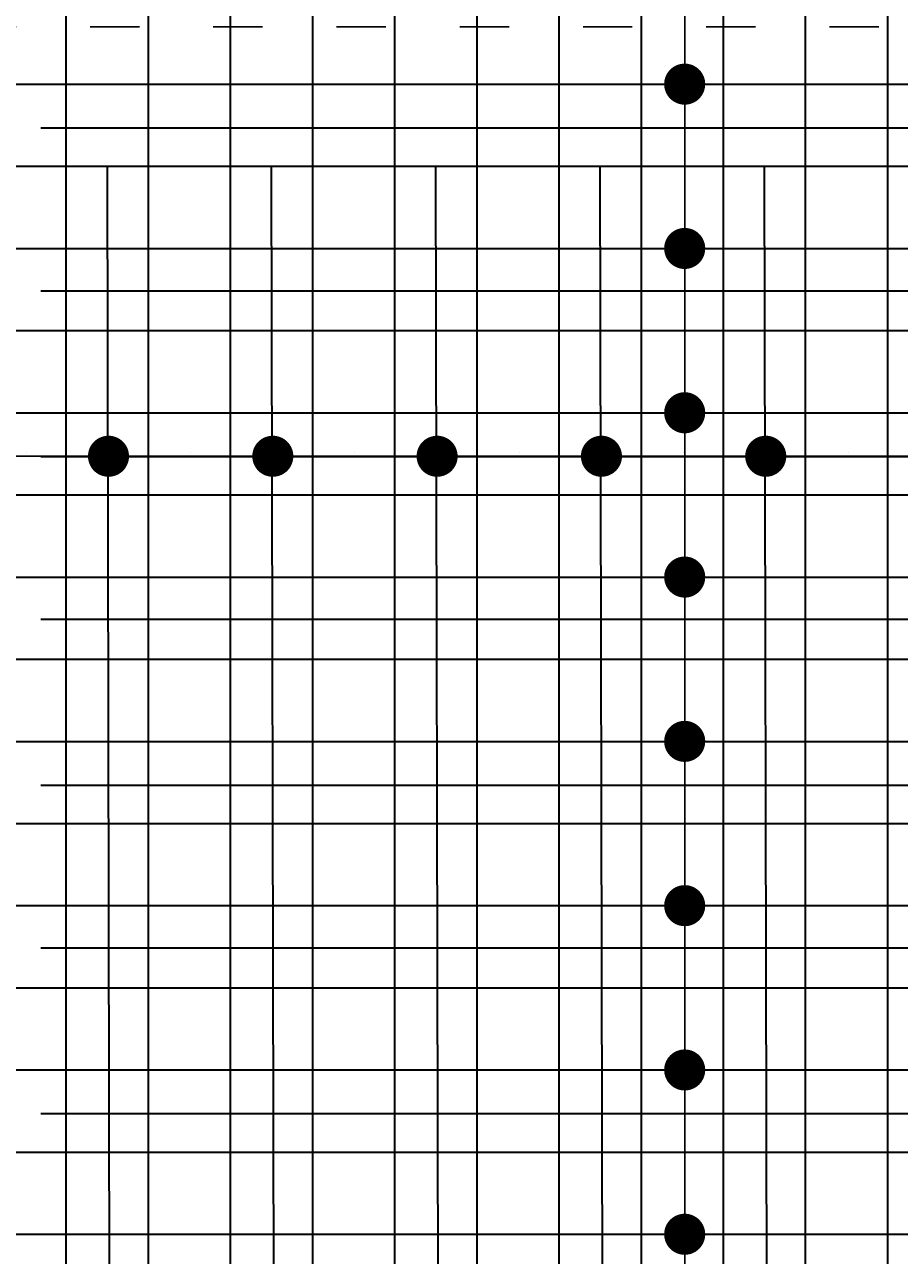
# Model space of a CAD drawing. Header units: millimetres. Extents: x 300938 to 312016, y 11971 to 20881.
# Tile 207 of 239: x 308976 to 309189, y 18688 to 18988. Entities that reach past the tile are written whole.
import ezdxf

# ---------------------------------------------------------------- set-up
doc = ezdxf.new("R2010")
doc.units = ezdxf.units.MM
doc.linetypes.add('ACAD_ISO03W100', pattern=[30, 12, -18])
doc.layers.add('konstrukcja wymiary', color=1, linetype='Continuous', lineweight=13)
doc.layers.add('zbrojenie płyty', color=141, linetype='Continuous', lineweight=35)
doc.layers.add('przerywane', color=6, linetype='ACAD_ISO03W100')
doc.styles.get("Standard").update_dxf_attribs({"font": 'romand.shx', "oblique": 10})
doc.dimstyles.new('kropki', dxfattribs={"dimtxt": 0.001, "dimasz": 10, "dimexe": 1.25, "dimexo": 0.625, "dimgap": 1, "dimtad": 1, "dimtxsty": 'Standard', "dimblk": 'DOT', "dimcen": 2.5, "dimadec": 0, "dimazin": 0, "dimtfac": 1, "dimtmove": 0, "dimatfit": 3, "dimfxl": 1, "dimfxlon": 1, "dimarcsym": 0})

# ---------------------------------------------------------------- blocks, each defined once
blk = doc.blocks.new('_Dot')
at = {"color": 0, "linetype": 'ByBlock', "lineweight": -2}
blk.add_line((-0.5, 0), (-1, 0), dxfattribs=at)
at = {"color": 0, "linetype": 'ByBlock', "const_width": 0.5}
blk.add_lwpolyline([(-0.25, 0, 1), (0.25, 0, 1)], format="xyb", close=True, dxfattribs=at)
blk = doc.blocks.new('*D740')
at = {"layer": 'Defpoints', "color": 0, "transparency": 16777216}
for p in [(309126.56, 19013.24), (309126.56, 18973.24), (309137.19, 18973.24)]:
    blk.add_point(p, dxfattribs=at)
at = {"layer": 'konstrukcja wymiary', "color": 0, "lineweight": -2, "transparency": 16777216}
for p, q in [((309136.19, 19013.24), (309138.44, 19013.24)), ((309137.19, 19003.24), (309137.19, 18983.24)), ((309136.19, 18973.24), (309138.44, 18973.24))]:
    blk.add_line(p, q, dxfattribs=at)
at = {"layer": 'konstrukcja wymiary', "color": 0, "lineweight": -2, "transparency": 16777216, "xscale": 10, "yscale": 10, "zscale": 10}
for p, rotation in [((309137.19, 19013.24), 90), ((309137.19, 18973.24), 270)]:
    blk.add_blockref('_Dot', p, dxfattribs=dict(at, rotation=rotation))
at = {"layer": 'konstrukcja wymiary', "color": 0, "transparency": 16777216, "insert": (309136.19, 18993.24), "char_height": 0.001, "attachment_point": 5, "rotation": 90}
blk.add_mtext('40', dxfattribs=at)
blk = doc.blocks.new('*D741')
at = {"layer": 'Defpoints', "color": 0, "transparency": 16777216}
for p in [(309126.56, 18973.24), (309126.56, 18933.24), (309137.19, 18933.24)]:
    blk.add_point(p, dxfattribs=at)
at = {"layer": 'konstrukcja wymiary', "color": 0, "lineweight": -2, "transparency": 16777216}
for p, q in [((309136.19, 18973.24), (309138.44, 18973.24)), ((309137.19, 18963.24), (309137.19, 18943.24)), ((309136.19, 18933.24), (309138.44, 18933.24))]:
    blk.add_line(p, q, dxfattribs=at)
at = {"layer": 'konstrukcja wymiary', "color": 0, "lineweight": -2, "transparency": 16777216, "xscale": 10, "yscale": 10, "zscale": 10}
for p, rotation in [((309137.19, 18973.24), 90), ((309137.19, 18933.24), 270)]:
    blk.add_blockref('_Dot', p, dxfattribs=dict(at, rotation=rotation))
at = {"layer": 'konstrukcja wymiary', "color": 0, "transparency": 16777216, "insert": (309136.19, 18953.24), "char_height": 0.001, "attachment_point": 5, "rotation": 90}
blk.add_mtext('40', dxfattribs=at)
blk = doc.blocks.new('*D742')
at = {"layer": 'Defpoints', "color": 0, "transparency": 16777216}
for p in [(309126.56, 18933.24), (309126.56, 18893.24), (309137.19, 18893.24)]:
    blk.add_point(p, dxfattribs=at)
at = {"layer": 'konstrukcja wymiary', "color": 0, "lineweight": -2, "transparency": 16777216}
for p, q in [((309136.19, 18933.24), (309138.44, 18933.24)), ((309137.19, 18923.24), (309137.19, 18903.24)), ((309136.19, 18893.24), (309138.44, 18893.24))]:
    blk.add_line(p, q, dxfattribs=at)
at = {"layer": 'konstrukcja wymiary', "color": 0, "lineweight": -2, "transparency": 16777216, "xscale": 10, "yscale": 10, "zscale": 10}
for p, rotation in [((309137.19, 18933.24), 90), ((309137.19, 18893.24), 270)]:
    blk.add_blockref('_Dot', p, dxfattribs=dict(at, rotation=rotation))
at = {"layer": 'konstrukcja wymiary', "color": 0, "transparency": 16777216, "insert": (309136.19, 18913.24), "char_height": 0.001, "attachment_point": 5, "rotation": 90}
blk.add_mtext('40', dxfattribs=at)
blk = doc.blocks.new('*D743')
at = {"layer": 'Defpoints', "color": 0, "transparency": 16777216}
for p in [(309126.56, 18893.24), (309126.56, 18853.24), (309137.19, 18853.24)]:
    blk.add_point(p, dxfattribs=at)
at = {"layer": 'konstrukcja wymiary', "color": 0, "lineweight": -2, "transparency": 16777216}
for p, q in [((309136.19, 18893.24), (309138.44, 18893.24)), ((309137.19, 18883.24), (309137.19, 18863.24)), ((309136.19, 18853.24), (309138.44, 18853.24))]:
    blk.add_line(p, q, dxfattribs=at)
at = {"layer": 'konstrukcja wymiary', "color": 0, "lineweight": -2, "transparency": 16777216, "xscale": 10, "yscale": 10, "zscale": 10}
for p, rotation in [((309137.19, 18893.24), 90), ((309137.19, 18853.24), 270)]:
    blk.add_blockref('_Dot', p, dxfattribs=dict(at, rotation=rotation))
at = {"layer": 'konstrukcja wymiary', "color": 0, "transparency": 16777216, "insert": (309136.19, 18873.24), "char_height": 0.001, "attachment_point": 5, "rotation": 90}
blk.add_mtext('40', dxfattribs=at)
blk = doc.blocks.new('*D744')
at = {"layer": 'Defpoints', "color": 0, "transparency": 16777216}
for p in [(309126.56, 18853.24), (309126.56, 18813.24), (309137.19, 18813.24)]:
    blk.add_point(p, dxfattribs=at)
at = {"layer": 'konstrukcja wymiary', "color": 0, "lineweight": -2, "transparency": 16777216}
for p, q in [((309136.19, 18853.24), (309138.44, 18853.24)), ((309137.19, 18843.24), (309137.19, 18823.24)), ((309136.19, 18813.24), (309138.44, 18813.24))]:
    blk.add_line(p, q, dxfattribs=at)
at = {"layer": 'konstrukcja wymiary', "color": 0, "lineweight": -2, "transparency": 16777216, "xscale": 10, "yscale": 10, "zscale": 10}
for p, rotation in [((309137.19, 18853.24), 90), ((309137.19, 18813.24), 270)]:
    blk.add_blockref('_Dot', p, dxfattribs=dict(at, rotation=rotation))
at = {"layer": 'konstrukcja wymiary', "color": 0, "transparency": 16777216, "insert": (309136.19, 18833.24), "char_height": 0.001, "attachment_point": 5, "rotation": 90}
blk.add_mtext('40', dxfattribs=at)
blk = doc.blocks.new('*D745')
at = {"layer": 'Defpoints', "color": 0, "transparency": 16777216}
for p in [(309126.56, 18813.24), (309126.56, 18773.24), (309137.19, 18773.24)]:
    blk.add_point(p, dxfattribs=at)
at = {"layer": 'konstrukcja wymiary', "color": 0, "lineweight": -2, "transparency": 16777216}
for p, q in [((309136.19, 18813.24), (309138.44, 18813.24)), ((309137.19, 18803.24), (309137.19, 18783.24)), ((309136.19, 18773.24), (309138.44, 18773.24))]:
    blk.add_line(p, q, dxfattribs=at)
at = {"layer": 'konstrukcja wymiary', "color": 0, "lineweight": -2, "transparency": 16777216, "xscale": 10, "yscale": 10, "zscale": 10}
for p, rotation in [((309137.19, 18813.24), 90), ((309137.19, 18773.24), 270)]:
    blk.add_blockref('_Dot', p, dxfattribs=dict(at, rotation=rotation))
at = {"layer": 'konstrukcja wymiary', "color": 0, "transparency": 16777216, "insert": (309136.19, 18793.24), "char_height": 0.001, "attachment_point": 5, "rotation": 90}
blk.add_mtext('40', dxfattribs=at)
blk = doc.blocks.new('*D746')
at = {"layer": 'Defpoints', "color": 0, "transparency": 16777216}
for p in [(309126.56, 18773.24), (309126.56, 18733.24), (309137.19, 18733.24)]:
    blk.add_point(p, dxfattribs=at)
at = {"layer": 'konstrukcja wymiary', "color": 0, "lineweight": -2, "transparency": 16777216}
for p, q in [((309136.19, 18773.24), (309138.44, 18773.24)), ((309137.19, 18763.24), (309137.19, 18743.24)), ((309136.19, 18733.24), (309138.44, 18733.24))]:
    blk.add_line(p, q, dxfattribs=at)
at = {"layer": 'konstrukcja wymiary', "color": 0, "lineweight": -2, "transparency": 16777216, "xscale": 10, "yscale": 10, "zscale": 10}
for p, rotation in [((309137.19, 18773.24), 90), ((309137.19, 18733.24), 270)]:
    blk.add_blockref('_Dot', p, dxfattribs=dict(at, rotation=rotation))
at = {"layer": 'konstrukcja wymiary', "color": 0, "transparency": 16777216, "insert": (309136.19, 18753.24), "char_height": 0.001, "attachment_point": 5, "rotation": 90}
blk.add_mtext('40', dxfattribs=at)
blk = doc.blocks.new('*D747')
at = {"layer": 'Defpoints', "color": 0, "transparency": 16777216}
for p in [(309126.56, 18733.24), (309126.56, 18693.24), (309137.19, 18693.24)]:
    blk.add_point(p, dxfattribs=at)
at = {"layer": 'konstrukcja wymiary', "color": 0, "lineweight": -2, "transparency": 16777216}
for p, q in [((309136.19, 18733.24), (309138.44, 18733.24)), ((309137.19, 18723.24), (309137.19, 18703.24)), ((309136.19, 18693.24), (309138.44, 18693.24))]:
    blk.add_line(p, q, dxfattribs=at)
at = {"layer": 'konstrukcja wymiary', "color": 0, "lineweight": -2, "transparency": 16777216, "xscale": 10, "yscale": 10, "zscale": 10}
for p, rotation in [((309137.19, 18733.24), 90), ((309137.19, 18693.24), 270)]:
    blk.add_blockref('_Dot', p, dxfattribs=dict(at, rotation=rotation))
at = {"layer": 'konstrukcja wymiary', "color": 0, "transparency": 16777216, "insert": (309136.19, 18713.24), "char_height": 0.001, "attachment_point": 5, "rotation": 90}
blk.add_mtext('40', dxfattribs=at)
blk = doc.blocks.new('*D748')
at = {"layer": 'Defpoints', "color": 0, "transparency": 16777216}
for p in [(309126.56, 18693.24), (309127.56, 18653.24), (309137.19, 18653.24)]:
    blk.add_point(p, dxfattribs=at)
at = {"layer": 'konstrukcja wymiary', "color": 0, "lineweight": -2, "transparency": 16777216}
for p, q in [((309136.19, 18693.24), (309138.44, 18693.24)), ((309137.19, 18683.24), (309137.19, 18663.24)), ((309136.19, 18653.24), (309138.44, 18653.24))]:
    blk.add_line(p, q, dxfattribs=at)
at = {"layer": 'konstrukcja wymiary', "color": 0, "lineweight": -2, "transparency": 16777216, "xscale": 10, "yscale": 10, "zscale": 10}
for p, rotation in [((309137.19, 18693.24), 90), ((309137.19, 18653.24), 270)]:
    blk.add_blockref('_Dot', p, dxfattribs=dict(at, rotation=rotation))
at = {"layer": 'konstrukcja wymiary', "color": 0, "transparency": 16777216, "insert": (309136.19, 18673.24), "char_height": 0.001, "attachment_point": 5, "rotation": 90}
blk.add_mtext('40', dxfattribs=at)
blk = doc.blocks.new('*D1172')
at = {"layer": 'Defpoints', "color": 0, "transparency": 16777216}
for p in [(308956.92, 18893.24), (308996.92, 18893.24), (308996.92, 18882.65)]:
    blk.add_point(p, dxfattribs=at)
at = {"layer": 'konstrukcja wymiary', "color": 0, "lineweight": -2, "transparency": 16777216}
for p, q in [((308956.92, 18883.65), (308956.92, 18881.4)), ((308996.92, 18883.65), (308996.92, 18881.4)), ((308966.92, 18882.65), (308986.92, 18882.65))]:
    blk.add_line(p, q, dxfattribs=at)
at = {"layer": 'konstrukcja wymiary', "color": 0, "lineweight": -2, "transparency": 16777216, "xscale": 10, "yscale": 10, "zscale": 10, "rotation": 180}
blk.add_blockref('_Dot', (308956.92, 18882.65), dxfattribs=at)
at = {"layer": 'konstrukcja wymiary', "color": 0, "lineweight": -2, "transparency": 16777216, "xscale": 10, "yscale": 10, "zscale": 10}
blk.add_blockref('_Dot', (308996.92, 18882.65), dxfattribs=at)
at = {"layer": 'konstrukcja wymiary', "color": 0, "transparency": 16777216, "insert": (308976.92, 18883.65), "char_height": 0.001, "attachment_point": 5}
blk.add_mtext('40', dxfattribs=at)
blk = doc.blocks.new('*D1173')
at = {"layer": 'Defpoints', "color": 0, "transparency": 16777216}
for p in [(308996.92, 18893.24), (309036.92, 18893.24), (309036.92, 18882.65)]:
    blk.add_point(p, dxfattribs=at)
at = {"layer": 'konstrukcja wymiary', "color": 0, "lineweight": -2, "transparency": 16777216}
for p, q in [((308996.92, 18883.65), (308996.92, 18881.4)), ((309036.92, 18883.65), (309036.92, 18881.4)), ((309006.92, 18882.65), (309026.92, 18882.65))]:
    blk.add_line(p, q, dxfattribs=at)
at = {"layer": 'konstrukcja wymiary', "color": 0, "lineweight": -2, "transparency": 16777216, "xscale": 10, "yscale": 10, "zscale": 10, "rotation": 180}
blk.add_blockref('_Dot', (308996.92, 18882.65), dxfattribs=at)
at = {"layer": 'konstrukcja wymiary', "color": 0, "lineweight": -2, "transparency": 16777216, "xscale": 10, "yscale": 10, "zscale": 10}
blk.add_blockref('_Dot', (309036.92, 18882.65), dxfattribs=at)
at = {"layer": 'konstrukcja wymiary', "color": 0, "transparency": 16777216, "insert": (309016.92, 18883.65), "char_height": 0.001, "attachment_point": 5}
blk.add_mtext('40', dxfattribs=at)
blk = doc.blocks.new('*D1174')
at = {"layer": 'Defpoints', "color": 0, "transparency": 16777216}
for p in [(309036.92, 18893.24), (309076.92, 18893.24), (309076.92, 18882.65)]:
    blk.add_point(p, dxfattribs=at)
at = {"layer": 'konstrukcja wymiary', "color": 0, "lineweight": -2, "transparency": 16777216}
for p, q in [((309036.92, 18883.65), (309036.92, 18881.4)), ((309076.92, 18883.65), (309076.92, 18881.4)), ((309046.92, 18882.65), (309066.92, 18882.65))]:
    blk.add_line(p, q, dxfattribs=at)
at = {"layer": 'konstrukcja wymiary', "color": 0, "lineweight": -2, "transparency": 16777216, "xscale": 10, "yscale": 10, "zscale": 10, "rotation": 180}
blk.add_blockref('_Dot', (309036.92, 18882.65), dxfattribs=at)
at = {"layer": 'konstrukcja wymiary', "color": 0, "lineweight": -2, "transparency": 16777216, "xscale": 10, "yscale": 10, "zscale": 10}
blk.add_blockref('_Dot', (309076.92, 18882.65), dxfattribs=at)
at = {"layer": 'konstrukcja wymiary', "color": 0, "transparency": 16777216, "insert": (309056.92, 18883.65), "char_height": 0.001, "attachment_point": 5}
blk.add_mtext('40', dxfattribs=at)
blk = doc.blocks.new('*D1175')
at = {"layer": 'Defpoints', "color": 0, "transparency": 16777216}
for p in [(309076.92, 18893.24), (309116.92, 18893.24), (309116.92, 18882.65)]:
    blk.add_point(p, dxfattribs=at)
at = {"layer": 'konstrukcja wymiary', "color": 0, "lineweight": -2, "transparency": 16777216}
for p, q in [((309076.92, 18883.65), (309076.92, 18881.4)), ((309116.92, 18883.65), (309116.92, 18881.4)), ((309086.92, 18882.65), (309106.92, 18882.65))]:
    blk.add_line(p, q, dxfattribs=at)
at = {"layer": 'konstrukcja wymiary', "color": 0, "lineweight": -2, "transparency": 16777216, "xscale": 10, "yscale": 10, "zscale": 10, "rotation": 180}
blk.add_blockref('_Dot', (309076.92, 18882.65), dxfattribs=at)
at = {"layer": 'konstrukcja wymiary', "color": 0, "lineweight": -2, "transparency": 16777216, "xscale": 10, "yscale": 10, "zscale": 10}
blk.add_blockref('_Dot', (309116.92, 18882.65), dxfattribs=at)
at = {"layer": 'konstrukcja wymiary', "color": 0, "transparency": 16777216, "insert": (309096.92, 18883.65), "char_height": 0.001, "attachment_point": 5}
blk.add_mtext('40', dxfattribs=at)
blk = doc.blocks.new('*D1176')
at = {"layer": 'Defpoints', "color": 0, "transparency": 16777216}
for p in [(309116.92, 18893.24), (309156.92, 18893.24), (309156.92, 18882.65)]:
    blk.add_point(p, dxfattribs=at)
at = {"layer": 'konstrukcja wymiary', "color": 0, "lineweight": -2, "transparency": 16777216}
for p, q in [((309116.92, 18883.65), (309116.92, 18881.4)), ((309156.92, 18883.65), (309156.92, 18881.4)), ((309126.92, 18882.65), (309146.92, 18882.65))]:
    blk.add_line(p, q, dxfattribs=at)
at = {"layer": 'konstrukcja wymiary', "color": 0, "lineweight": -2, "transparency": 16777216, "xscale": 10, "yscale": 10, "zscale": 10, "rotation": 180}
blk.add_blockref('_Dot', (309116.92, 18882.65), dxfattribs=at)
at = {"layer": 'konstrukcja wymiary', "color": 0, "lineweight": -2, "transparency": 16777216, "xscale": 10, "yscale": 10, "zscale": 10}
blk.add_blockref('_Dot', (309156.92, 18882.65), dxfattribs=at)
at = {"layer": 'konstrukcja wymiary', "color": 0, "transparency": 16777216, "insert": (309136.92, 18883.65), "char_height": 0.001, "attachment_point": 5}
blk.add_mtext('40', dxfattribs=at)
blk = doc.blocks.new('*D1177')
at = {"layer": 'Defpoints', "color": 0, "transparency": 16777216}
for p in [(309156.92, 18893.24), (309197.35, 18893.24), (309197.35, 18882.65)]:
    blk.add_point(p, dxfattribs=at)
at = {"layer": 'konstrukcja wymiary', "color": 0, "lineweight": -2, "transparency": 16777216}
for p, q in [((309156.92, 18883.65), (309156.92, 18881.4)), ((309197.35, 18883.65), (309197.35, 18881.4)), ((309166.92, 18882.65), (309187.35, 18882.65))]:
    blk.add_line(p, q, dxfattribs=at)
at = {"layer": 'konstrukcja wymiary', "color": 0, "lineweight": -2, "transparency": 16777216, "xscale": 10, "yscale": 10, "zscale": 10, "rotation": 180}
blk.add_blockref('_Dot', (309156.92, 18882.65), dxfattribs=at)
at = {"layer": 'konstrukcja wymiary', "color": 0, "lineweight": -2, "transparency": 16777216, "xscale": 10, "yscale": 10, "zscale": 10}
blk.add_blockref('_Dot', (309197.35, 18882.65), dxfattribs=at)
at = {"layer": 'konstrukcja wymiary', "color": 0, "transparency": 16777216, "insert": (309177.14, 18883.65), "char_height": 0.001, "attachment_point": 5}
blk.add_mtext('40,43', dxfattribs=at)

msp = doc.modelspace()

# ---------------------------------------------------------------- linework, layer by layer
at = {"layer": 'przerywane'}
msp.add_line((308932.44, 18987.224), (309528.44, 18987.224), dxfattribs=at)
at = {"layer": 'zbrojenie płyty'}
for p, q in [((309006.558, 19602.224), (309006.558, 18602.224)), ((309046.558, 19602.224), (309046.558, 18602.224)), ((309086.558, 19602.224), (309086.558, 18602.224)), ((309126.558, 19602.224), (309126.558, 18602.224)), ((309166.558, 19602.224), (309166.558, 18602.224)), ((308986.558, 19341.224), (308986.558, 18341.224)), ((309026.558, 19341.224), (309026.558, 18341.224)), ((309066.558, 19341.224), (309066.558, 18341.224)), ((309106.558, 19341.224), (309106.558, 18341.224)), ((309146.558, 19341.224), (309146.558, 18341.224)), ((309186.558, 19341.224), (309186.558, 18341.224)), ((308897.44, 18973.243), (309270.44, 18973.243)), ((308980.44, 18962.605), (309480.44, 18962.605)), ((308897.44, 18953.243), (309572.132, 18953.243)), ((308996.558, 18953.243), (308997.558, 18453.243)), ((309036.558, 18953.243), (309037.558, 18453.243)), ((309076.558, 18953.243), (309077.558, 18453.243)), ((309116.558, 18953.243), (309117.558, 18453.243)), ((309156.558, 18953.243), (309157.558, 18453.243)), ((308897.44, 18933.243), (309270.44, 18933.243)), ((308980.44, 18922.957), (309480.44, 18922.957)), ((308897.44, 18913.243), (309572.132, 18913.243)), ((308897.44, 18893.243), (309270.44, 18893.243)), ((308980.44, 18882.605), (309480.44, 18882.605)), ((308897.44, 18873.243), (309572.132, 18873.243)), ((308897.44, 18853.243), (309270.44, 18853.243)), ((308980.44, 18842.957), (309480.44, 18842.957)), ((308897.44, 18833.243), (309572.132, 18833.243)), ((308897.44, 18813.243), (309270.44, 18813.243)), ((308980.44, 18802.605), (309480.44, 18802.605)), ((308897.44, 18793.243), (309572.132, 18793.243)), ((308897.44, 18773.243), (309270.44, 18773.243)), ((308980.44, 18762.957), (309480.44, 18762.957)), ((308897.44, 18753.243), (309572.132, 18753.243)), ((308897.44, 18733.243), (309270.44, 18733.243)), ((308980.44, 18722.605), (309480.44, 18722.605)), ((308897.44, 18713.243), (309572.132, 18713.243)), ((308897.44, 18693.243), (309270.44, 18693.243))]:
    msp.add_line(p, q, dxfattribs=at)

# ---------------------------------------------------------------- dimensions: what is measured, and where the dimension line sits
at = {"layer": 'konstrukcja wymiary'}
for base, p1, p2, picture, middle in [((309137.189, 18973.243), (309126.558, 19013.243), (309126.558, 18973.243), '*D740', (309136.188, 18993.243)), ((309137.189, 18933.243), (309126.558, 18973.243), (309126.558, 18933.243), '*D741', (309136.188, 18953.243)), ((309137.189, 18893.243), (309126.558, 18933.243), (309126.558, 18893.243), '*D742', (309136.188, 18913.243)), ((309137.189, 18853.243), (309126.558, 18893.243), (309126.558, 18853.243), '*D743', (309136.188, 18873.243)), ((309137.189, 18813.243), (309126.558, 18853.243), (309126.558, 18813.243), '*D744', (309136.188, 18833.243)), ((309137.189, 18773.243), (309126.558, 18813.243), (309126.558, 18773.243), '*D745', (309136.188, 18793.243)), ((309137.189, 18733.243), (309126.558, 18773.243), (309126.558, 18733.243), '*D746', (309136.188, 18753.243)), ((309137.189, 18693.243), (309126.558, 18733.243), (309126.558, 18693.243), '*D747', (309136.188, 18713.243)), ((309137.189, 18653.243), (309126.558, 18693.243), (309127.558, 18653.243), '*D748', (309136.188, 18673.243))]:
    dim = msp.add_linear_dim(base=base, p1=p1, p2=p2, angle=90, dimstyle='kropki', override={"dimtmove": 1}, dxfattribs=at)
    dim.commit()
    dim.dimension.update_dxf_attribs({"geometry": picture, "text_midpoint": middle})
for base, p1, p2, picture, middle in [((308996.923, 18882.647), (308956.923, 18893.243), (308996.923, 18893.243), '*D1172', (308976.923, 18883.648)), ((309036.923, 18882.647), (308996.923, 18893.243), (309036.923, 18893.243), '*D1173', (309016.923, 18883.648)), ((309076.923, 18882.647), (309036.923, 18893.243), (309076.923, 18893.243), '*D1174', (309056.923, 18883.648)), ((309116.923, 18882.647), (309076.923, 18893.243), (309116.923, 18893.243), '*D1175', (309096.923, 18883.648)), ((309156.923, 18882.647), (309116.923, 18893.243), (309156.923, 18893.243), '*D1176', (309136.923, 18883.648)), ((309197.353, 18882.647), (309156.923, 18893.243), (309197.353, 18893.243), '*D1177', (309177.138, 18883.648))]:
    dim = msp.add_linear_dim(base=base, p1=p1, p2=p2, dimstyle='kropki', override={"dimtmove": 1}, dxfattribs=at)
    dim.commit()
    dim.dimension.update_dxf_attribs({"geometry": picture, "text_midpoint": middle})

doc.saveas('drawing.dxf')
